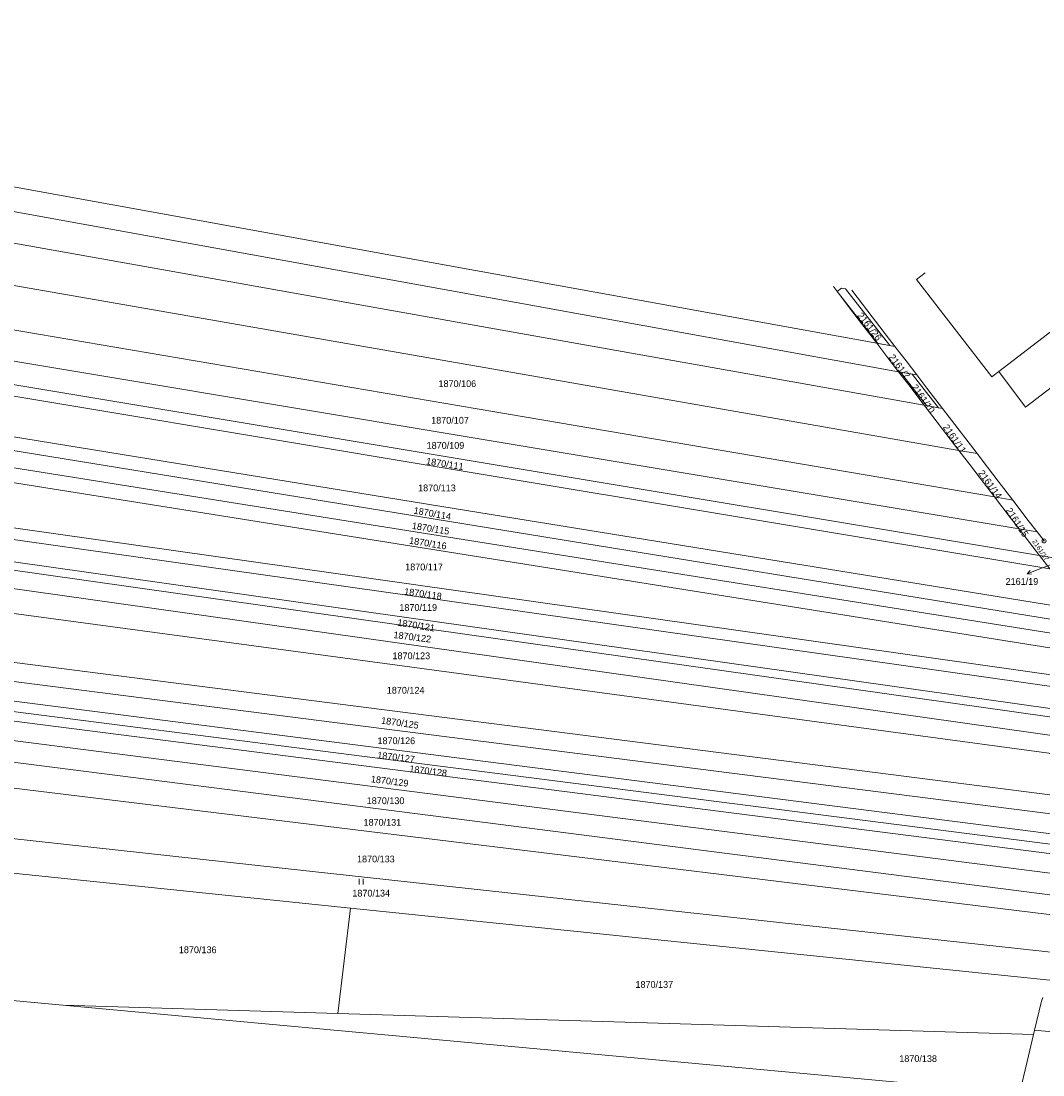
# Model space of a CAD drawing. Header units: metres. Extents: x -595226 to -593310, y -1169452 to -1167804.
# Tile 21 of 35: x -594692 to -594435, y -1168077 to -1167811. Entities that reach past the tile are written whole.
import ezdxf
from ezdxf.enums import TextEntityAlignment as Align

# ---------------------------------------------------------------- set-up
doc = ezdxf.new("R2010")
doc.units = ezdxf.units.M
doc.layers.add('geo katastr', color=5, linetype='Continuous', lineweight=0)
for name, color, linetype in [('Pop  PČ popisy', 7, 'Continuous'), ('Značky bodu BP', 7, 'Continuous'), ('Značky kultur', 7, 'Continuous')]:
    doc.layers.add(name, color=color, linetype=linetype)
doc.styles.add('dgn023', font='dgn023.shx')

# ---------------------------------------------------------------- blocks, each defined once
blk = doc.blocks.new('1029347')
at = {"layer": 'Pop  PČ popisy', "color": 6, "linetype": 'Continuous', "lineweight": 0}
for p, q in [((0, 0), (-2.8, -1.08)), ((-2.8, -1.08), (-2.05, -0.25)), ((-2.8, -1.08), (-1.69, -1.18))]:
    blk.add_line(p, q, dxfattribs=at)
blk = doc.blocks.new('3.0646')
at = {"layer": 'Značky kultur', "color": 7, "linetype": 'Continuous', "lineweight": 13}
for p, q in [((-0.51, 0), (-0.51, 1.5)), ((0.49, 0), (0.49, 1.5))]:
    blk.add_line(p, q, dxfattribs=at)
blk = doc.blocks.new('1.0538')
at = {"layer": 'Značky bodu BP', "color": 3, "linetype": 'Continuous', "lineweight": 13}
for radius in [0.5, 0.0303]:
    blk.add_circle((0, 0), radius, dxfattribs=at)

msp = doc.modelspace()

# ---------------------------------------------------------------- linework, layer by layer
at = {"layer": 'geo katastr', "color": 5, "true_color": 0x0000fa}
for p, q in [((-594446.06, -1167899.61), (-594404.6, -1167867.61)), ((-594472.2, -1167893.3), (-594476.78, -1167892.47)), ((-594471.28, -1167899.65), (-594466.69, -1167900.48)), ((-594464.82, -1167908.09), (-594460.24, -1167908.9)), ((-594456.1, -1167919.47), (-594464.82, -1167908.09)), ((-594460.24, -1167908.9), (-594451.53, -1167920.27)), ((-594456.1, -1167919.47), (-594451.53, -1167920.27)), ((-594447.14, -1167931.17), (-594442.57, -1167931.95)), ((-594440.99, -1167939.19), (-594436.44, -1167939.95)), ((-594436.44, -1167939.95), (-594434.68, -1167942.24)), ((-594435.84, -1167945.92), (-594431.28, -1167946.68)), ((-594433.28, -1167949.26), (-594435.84, -1167945.92)), ((-594432.63, -1167948.07), (-594436.15, -1167949.44)), ((-594697.31, -1168025.52), (-594609.14, -1168034.61)), ((-594612.34, -1168061.14), (-594609.14, -1168034.61)), ((-594609.14, -1168034.61), (-594433.27, -1168052.72)), ((-594700.19, -1168057.32), (-594681.51, -1168059.05)), ((-594681.51, -1168059.05), (-594612.34, -1168061.14)), ((-594612.34, -1168061.14), (-594437.33, -1168066.45)), ((-594437.33, -1168066.45), (-594437.06, -1168065.29)), ((-594437.06, -1168065.29), (-594331.59, -1168076.06))]:
    msp.add_line(p, q, dxfattribs=at)
for points in [[(-594924.41, -1167811.44), (-594826, -1167829.25), (-594668.94, -1167857.69), (-594476.78, -1167892.47)], [(-594918.83, -1167818.64), (-594830.98, -1167834.54), (-594675.53, -1167862.68), (-594567.54, -1167882.23), (-594471.28, -1167899.65)], [(-594911.03, -1167828.71), (-594837.76, -1167841.74), (-594684.01, -1167869.1), (-594570.13, -1167889.35), (-594464.82, -1167908.09)], [(-594900.91, -1167841.77), (-594846.7, -1167851.24), (-594695.34, -1167877.68), (-594573.62, -1167898.94), (-594456.1, -1167919.47)], [(-594890.07, -1167855.76), (-594707.45, -1167886.85), (-594577.28, -1167909.01), (-594447.14, -1167931.17)], [(-594882.44, -1167865.6), (-594716.02, -1167893.34), (-594579.83, -1167916.05), (-594440.99, -1167939.19)], [(-594404.6, -1167867.61), (-594397.49, -1167876.56), (-594439.37, -1167908.54), (-594446.06, -1167899.61)], [(-594877.22, -1167872.35), (-594722.38, -1167898.16), (-594581.85, -1167921.58), (-594435.84, -1167945.92)], [(-594446.06, -1167899.61), (-594447.81, -1167900.97), (-594466.76, -1167876.43), (-594464.61, -1167874.77)], [(-594874.62, -1167875.7), (-594725.54, -1167900.55), (-594582.84, -1167924.33), (-594433.28, -1167949.26)], [(-594476.78, -1167892.47), (-594480.59, -1167887.51), (-594483.61, -1167883.55), (-594487.68, -1167878.25)], [(-594485.64, -1167878.64), (-594486.72, -1167879.5), (-594485.51, -1167881.08), (-594476.47, -1167892.53), (-594473.51, -1167893.06), (-594484.62, -1167878.83), (-594485.64, -1167878.64)], [(-594483.07, -1167879.12), (-594479.01, -1167884.41), (-594475.98, -1167888.36), (-594472.2, -1167893.3)], [(-594864.83, -1167888.34), (-594736.85, -1167909.11), (-594586.2, -1167933.57), (-594425.3, -1167959.68)], [(-594861.76, -1167892.31), (-594740.63, -1167911.97), (-594587.39, -1167936.85), (-594422.26, -1167963.65)], [(-594471.28, -1167899.65), (-594473.98, -1167896.13), (-594476.78, -1167892.47)], [(-594472.2, -1167893.3), (-594469.39, -1167896.96), (-594466.69, -1167900.48)], [(-594857.57, -1167897.72), (-594745.42, -1167915.61), (-594588.75, -1167940.6), (-594419.2, -1167967.64)], [(-594464.82, -1167908.09), (-594468.75, -1167902.96), (-594471.28, -1167899.65)], [(-594464.24, -1167908.19), (-594461.29, -1167908.71), (-594467.88, -1167900.26), (-594470.84, -1167899.73), (-594464.24, -1167908.19)], [(-594466.69, -1167900.48), (-594464.15, -1167903.79), (-594460.24, -1167908.9)], [(-594854.23, -1167902.02), (-594749.53, -1167918.72), (-594590.05, -1167944.15), (-594415.92, -1167971.92)], [(-594841.82, -1167918.04), (-594763.31, -1167929.15), (-594593.33, -1167953.2), (-594410.42, -1167979.08)], [(-594447.14, -1167931.17), (-594450.78, -1167926.41), (-594453.47, -1167922.91), (-594456.1, -1167919.47)], [(-594839.28, -1167921.32), (-594766.56, -1167931.61), (-594594.34, -1167955.98), (-594407.88, -1167982.36)], [(-594451.53, -1167920.27), (-594448.88, -1167923.71), (-594446.2, -1167927.21), (-594442.57, -1167931.95)], [(-594834.42, -1167927.6), (-594772.78, -1167936.32), (-594596.28, -1167961.3), (-594408.27, -1167987.9)], [(-594832.57, -1167929.98), (-594775.14, -1167938.11), (-594597.01, -1167963.31), (-594409.04, -1167989.9)], [(-594440.99, -1167939.19), (-594443.21, -1167936.3), (-594447.14, -1167931.17)], [(-594442.57, -1167931.95), (-594438.65, -1167937.06), (-594436.44, -1167939.95)], [(-594828.52, -1167935.21), (-594780.32, -1167942.03), (-594598.62, -1167967.74), (-594410.75, -1167994.32)], [(-594435.84, -1167945.92), (-594438.38, -1167942.6), (-594440.99, -1167939.19)], [(-594822.39, -1167943.13), (-594787.92, -1167947.79), (-594600.56, -1167973.1), (-594412.37, -1167998.52)], [(-594811.02, -1167957.8), (-594802.57, -1167958.88), (-594604.6, -1167984.19), (-594416.13, -1168008.28)], [(-594806.88, -1167963.14), (-594609.24, -1167988.4), (-594417.9, -1168012.86)], [(-594802.65, -1167968.6), (-594607.98, -1167993.49), (-594419.71, -1168017.56)], [(-594800.37, -1167971.55), (-594608.9, -1167996.02), (-594420.68, -1168020.08)], [(-594798.3, -1167974.21), (-594609.73, -1167998.32), (-594421.56, -1168022.37)], [(-594794.05, -1167979.7), (-594611.45, -1168003.04), (-594423.38, -1168027.08)], [(-594789.39, -1167985.71), (-594613.33, -1168008.22), (-594425.37, -1168032.24)], [(-594783.36, -1167993.51), (-594615.43, -1168013.99), (-594427.19, -1168036.95)], [(-594771.64, -1168008.62), (-594619.53, -1168025.28), (-594430.66, -1168045.97)], [(-594437.06, -1168065.29), (-594435.3, -1168057.99), (-594434.97, -1168057.13)], [(-594681.51, -1168059.05), (-594561.38, -1168070.14), (-594440.89, -1168081.28)], [(-594440.89, -1168081.28), (-594438.95, -1168073.19), (-594437.33, -1168066.45)]]:
    msp.add_lwpolyline(points, dxfattribs=at)

# ---------------------------------------------------------------- block references
for name, p in [('1.0538', (-594434.68, -1167942.24)), ('1029347', (-594436.15, -1167949.44)), ('3.0646', (-594606.52, -1168028.71))]:
    msp.add_blockref(name, p, dxfattribs=at)

# ---------------------------------------------------------------- texts
at = {"layer": 'geo katastr', "color": 5, "true_color": 0x0000fa, "style": 'dgn023'}
for s, height, rotation, p in [('2161/26', 1.7, 308, (-594478.59, -1167888.28)), ('2161/7', 1.7, 307, (-594471.08, -1167898.32)), ('2161/10', 1.7, 305, (-594465.07, -1167906.44)), ('2161/11', 1.7, 305, (-594457.18, -1167916.52)), ('1870/111', 1.7, 351, (-594585.42, -1167922.84)), ('2161/14', 1.7, 306, (-594448.25, -1167928.01)), ('1870/114', 1.7, 350, (-594588.58, -1167935.33)), ('2161/15', 1.7, 303, (-594441.43, -1167937.54)), ('1870/115', 1.7, 351, (-594589.01, -1167939.09)), ('1870/116', 1.7, 351, (-594589.7, -1167942.81)), ('2161/17', 1.2, 304, (-594435.55, -1167944.52)), ('1870/118', 1.7, 352, (-594590.94, -1167955.54)), ('1870/121', 1.7, 351, (-594592.66, -1167963.44)), ('1870/122', 1.7, 353, (-594593.63, -1167966.39)), ('1870/125', 1.7, 352, (-594596.73, -1167988)), ('1870/127', 1.7, 353, (-594597.71, -1167996.64)), ('1870/128', 1.7, 353, (-594589.63, -1168000.11)), ('1870/129', 1.7, 353, (-594599.31, -1168002.67))]:
    msp.add_text(s, height=height, rotation=rotation, dxfattribs=at).set_placement(p, align=Align.MIDDLE_CENTER)
for s, p in [('1870/106', (-594582.3, -1167902.67)), ('1870/107', (-594584.14, -1167911.87)), ('1870/109', (-594585.29, -1167918.21)), ('1870/113', (-594587.43, -1167928.89)), ('1870/117', (-594590.68, -1167948.77)), ('2161/19', (-594440.26, -1167952.44)), ('1870/119', (-594592.15, -1167958.98)), ('1870/123', (-594593.88, -1167971.14)), ('1870/124', (-594595.31, -1167979.8)), ('1870/126', (-594597.65, -1167992.51)), ('1870/130', (-594600.36, -1168007.6)), ('1870/131', (-594601.16, -1168013.03)), ('1870/133', (-594602.8, -1168022.26)), ('1870/134', (-594603.97, -1168030.85)), ('1870/136', (-594647.62, -1168045.1)), ('1870/137', (-594532.75, -1168053.82)), ('1870/138', (-594466.38, -1168072.48))]:
    msp.add_text(s, height=1.7, dxfattribs=at).set_placement(p, align=Align.MIDDLE_CENTER)

doc.saveas('drawing.dxf')
